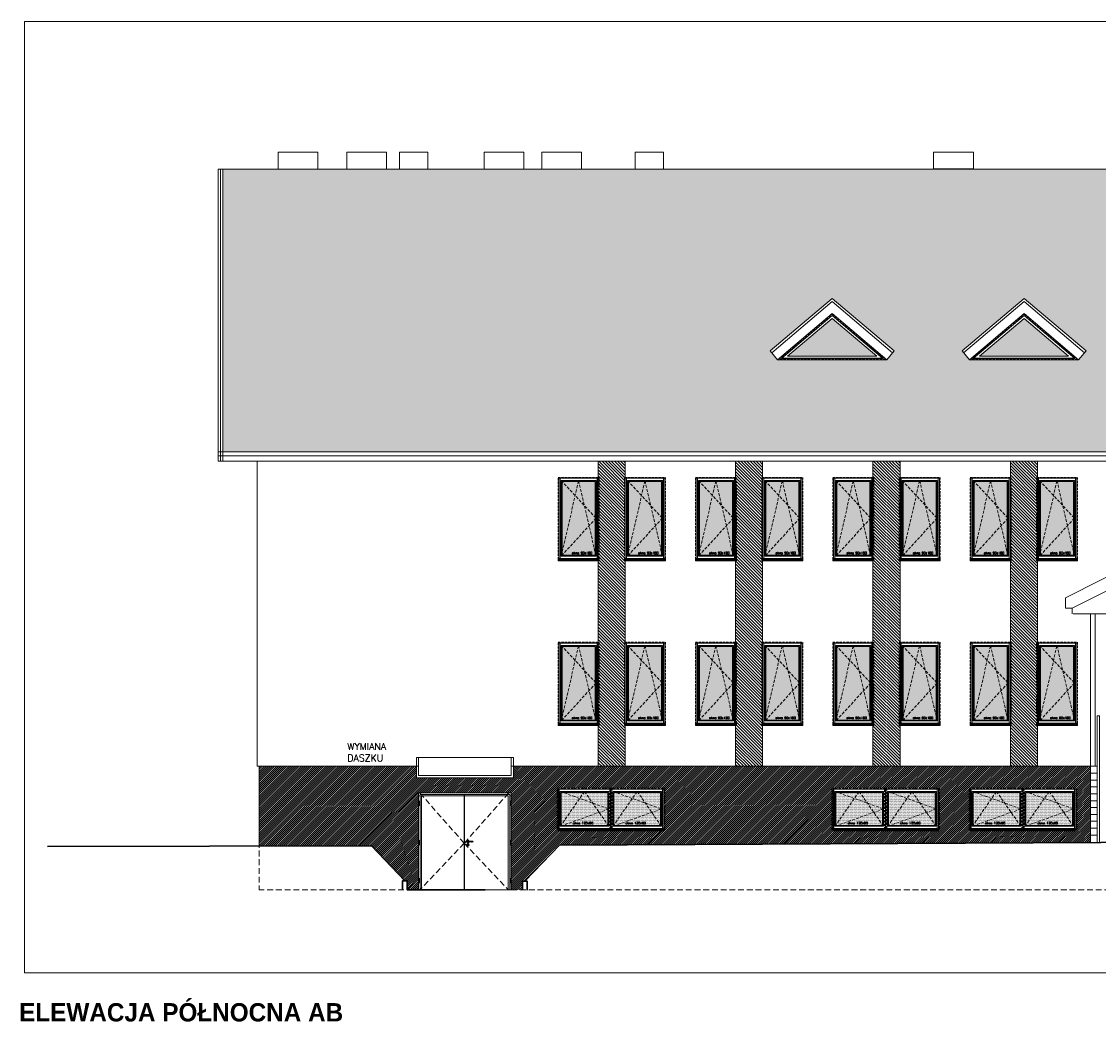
# Model space of a CAD drawing. Header units: millimetres. Extents: x 28291 to 177760, y -399809 to -170937.
# Tile 30 of 256: x 75342 to 77694, y -241943 to -239753. Entities that reach past the tile are written whole.
import ezdxf

# ---------------------------------------------------------------- set-up
doc = ezdxf.new("R2010")
doc.units = ezdxf.units.MM
for name, pattern in [('CACHE', [9.525, 6.35, -3.175]), ('CARKOVANA', [7.5, 5, -2.5]), ('CENTER', [0.6, 0.375, -0.075, 0.075, -0.075]), ('DASHED', [19.05, 12.7, -6.35]), ('HIDDEN', [9.525, 6.35, -3.175])]:
    doc.linetypes.add(name, pattern=pattern)
doc.layers.get('0').update_dxf_attribs({"lineweight": 0})
for name, color, linetype, lineweight in [('! opisy okien elewacja', 7, 'Continuous', 0), ('!! 0_ Istn-sciany', 3, 'Continuous', 30), ('!! 0_ Opis', 8, 'Continuous', 13), ('!! 0_ WIDOK ELEWACJA', 4, 'Continuous', 0), ('!! 0_Istn-cienka', 4, 'Continuous', 9), ('!! 0_Istn-drzwi', 1, 'Continuous', 13), ('!! 1_Hatch dach', 252, 'Continuous', 5), ('!! 2_NOWE OKNA WIDOk - remont', 140, 'Continuous', 5), ('!! 2_posadzki winyle 2', 43, 'Continuous', 9), ('!! 2_TYNK OBRYS', 252, 'Continuous', 13)]:
    doc.layers.add(name, color=color, linetype=linetype, lineweight=lineweight)
for name, color, linetype, lineweight, true_color in [('!! 0_ Istn-okna - wymienione', 9, 'Continuous', 13, 0x808080), ('!! 1_ELEWACJA KOLOR', 7, 'Continuous', 13, 0x6888bb), ('!! 2_ELEWACJA COKÓŁ', 9, 'Continuous', 13, 0x808080)]:
    doc.layers.add(name, color=color, linetype=linetype, lineweight=lineweight, true_color=true_color)
doc.styles.add('STYLE10', font='arialbd.ttf')
doc.styles.add('TXT', font='simplex.shx')

# ---------------------------------------------------------------- blocks, each defined once
blk = doc.blocks.new('okno 90x180')
at = {"layer": '!! 1_Hatch dach', "true_color": 0x575757}
h = blk.add_hatch(dxfattribs=at)
h.set_pattern_fill('DOTS', color=251)
h.set_pattern_definition([(0, (-9632.3096, -11392.1331), (0.79375, 1.5875), [0, -1.5875])])
h.paths.add_polyline_path([(9, -10), (81, -10), (81, -171), (9, -171)])
at = {"layer": '!! 2_posadzki winyle 2'}
h = blk.add_hatch(dxfattribs=at)
h.set_pattern_fill('ANSI31', color=252, scale=0.2)
h.paths.add_polyline_path([(0, -178), (90, -178), (90, -183), (0, -183)])
at = {"layer": '!! 0_ Istn-okna - wymienione', "linetype": 'CARKOVANA', "lineweight": 5}
blk.add_lwpolyline([(0, -1), (90, -1), (90, -180), (0, -180)], close=True, dxfattribs=at)
at = {"layer": '!! 0_ Istn-okna - wymienione'}
for points in [[(2, -3), (88, -3), (88, -178), (2, -178)], [(7, -8), (83, -8), (83, -173), (7, -173)], [(9, -10), (81, -10), (81, -171), (9, -171)], [(0, -178), (90, -178), (90, -183), (0, -183)]]:
    blk.add_lwpolyline(points, close=True, dxfattribs=at)
at = {"layer": '!! 1_Hatch dach', "color": 251, "linetype": 'CACHE', "true_color": 0x575757}
for points in [[(7, -173), (45, -8), (83, -173)], [(7, -8), (83, -90), (7, -173)]]:
    blk.add_lwpolyline(points, dxfattribs=at)
at = {"insert": (30.1, -163.6), "char_height": 5, "attachment_point": 1, "style": 'TXT'}
blk.add_mtext_dynamic_manual_height_columns('okno 90x180', width=52.63, gutter_width=75, heights=[0], dxfattribs=at)
blk = doc.blocks.new('okno 115x115')
at = {"layer": '!! 1_Hatch dach', "true_color": 0x575757}
h = blk.add_hatch(dxfattribs=at)
h.set_pattern_fill('DOTS', color=251, angle=360)
h.set_pattern_definition([(360, (-21873.4686, 1906.5186), (0.79375, 1.5875), [0, -1.5875])])
h.paths.add_polyline_path([(-12259.7, 13266.7), (-12157.7, 13266.7), (-12157.7, 13194.7), (-12259.7, 13194.7)])
h = blk.add_hatch(dxfattribs=at)
h.set_pattern_fill('ANSI31', color=251, scale=0.2, angle=360)
h.paths.add_polyline_path([(-12264.2, 13187.7), (-12153.2, 13187.7), (-12153.2, 13182.7), (-12264.2, 13182.7)])
at = {"layer": '!! 0_ Istn-okna - wymienione', "linetype": 'CARKOVANA', "lineweight": 5}
blk.add_lwpolyline([(-12268.7, 13275.7), (-12148.7, 13275.7), (-12148.7, 13185.7), (-12268.7, 13185.7)], close=True, dxfattribs=at)
at = {"layer": '!! 0_ Istn-okna - wymienione'}
for points in [[(-12266.7, 13273.7), (-12150.7, 13273.7), (-12150.7, 13187.7), (-12266.7, 13187.7)], [(-12261.7, 13268.7), (-12155.7, 13268.7), (-12155.7, 13192.7), (-12261.7, 13192.7)], [(-12259.7, 13266.7), (-12157.7, 13266.7), (-12157.7, 13194.7), (-12259.7, 13194.7)], [(-12266.7, 13187.7), (-12150.7, 13187.7), (-12150.7, 13182.7), (-12266.7, 13182.7)]]:
    blk.add_lwpolyline(points, close=True, dxfattribs=at)
at = {"layer": '!! 1_Hatch dach', "color": 251, "linetype": 'CACHE', "true_color": 0x575757}
for points in [[(-12261.7, 13192.7), (-12208.7, 13268.7), (-12155.7, 13192.7)], [(-12261.7, 13268.7), (-12155.7, 13230.7), (-12261.7, 13192.7)]]:
    blk.add_lwpolyline(points, dxfattribs=at)
at = {"insert": (-12234.1, 13202.1), "char_height": 5, "attachment_point": 1, "style": 'TXT'}
blk.add_mtext_dynamic_manual_height_columns('okno 120x90', width=52.63, gutter_width=75, heights=[0], dxfattribs=at)
blk = doc.blocks.new('OKNO TRÓJKĄTNE')
at = {"layer": '!! 1_Hatch dach', "true_color": 0x575757}
h = blk.add_hatch(dxfattribs=at)
h.set_pattern_fill('DOTS', color=251, angle=360)
h.set_pattern_definition([(0, (0, -1172.6692), (0.79375, 1.5875), [0, -1.5875])])
h.paths.add_polyline_path([(80252.6, -237418.3), (80349.9, -237336), (80447.2, -237418.3)])
at = {"layer": '!! 0_ Istn-okna - wymienione', "linetype": 'CARKOVANA', "lineweight": 5}
blk.add_lwpolyline([(80233.5, -237425.3), (80349.9, -237326.9), (80466.3, -237425.3)], close=True, dxfattribs=at)
at = {"layer": '!! 0_ Istn-okna - wymienione'}
for points in [[(80238.9, -237423.3), (80349.9, -237329.5), (80460.9, -237423.3)], [(80252.6, -237418.3), (80349.9, -237336), (80447.2, -237418.3)]]:
    blk.add_lwpolyline(points, close=True, dxfattribs=at)

msp = doc.modelspace()

# ---------------------------------------------------------------- hatches: boundary and pattern name
at = {"layer": '!! 1_ELEWACJA KOLOR', "true_color": 0x315442}
h = msp.add_hatch(dxfattribs=at)
h.set_pattern_fill('ANSI31', color=129, scale=1.5, angle=-90)
h.paths.add_polyline_path([(76660.75991, -241379.35053), (76660.75991, -240712.9393), (76601.75991, -240712.9393), (76601.75991, -241379.35053)])
h = msp.add_hatch(dxfattribs=at)
h.set_pattern_fill('ANSI31', color=129, scale=1.5, angle=-90)
h.paths.add_polyline_path([(76960.75991, -241379.35053), (76960.75991, -240712.9393), (76901.75991, -240712.9393), (76901.75991, -241379.35053)])
h = msp.add_hatch(dxfattribs=at)
h.set_pattern_fill('ANSI31', color=129, scale=1.5, angle=-90)
h.paths.add_polyline_path([(77260.75991, -241379.35053), (77260.75991, -240712.9393), (77201.75991, -240712.9393), (77201.75991, -241379.35053)])
h = msp.add_hatch(dxfattribs=at)
h.set_pattern_fill('ANSI31', color=129, scale=1.5, angle=-90)
h.paths.add_polyline_path([(77560.75991, -241379.35053), (77560.75991, -240712.9393), (77501.75991, -240712.9393), (77501.75991, -241379.35053)])
at = {"layer": '!! 1_Hatch dach', "true_color": 0x990000}
h = msp.add_hatch(dxfattribs=at)
h.set_pattern_fill('AR-B88', color=14, scale=0.1, angle=180)
h.paths.add_polyline_path([(79303.25991, -240678.10128), (79303.25991, -240692.3069), (82067.25991, -240692.3069), (82067.25991, -240075.35053), (75781.25991, -240075.35053), (75781.25991, -240692.3069), (77951.25991, -240692.3069), (77951.25991, -240956.71813), (78244.25991, -240956.71813), (78244.25991, -240712.9393), (78174.25991, -240712.9393), (78174.25991, -240700.9507), (78159.25991, -240700.9507), (78159.25991, -240678.10128), (78731.25991, -240174.74128)])
h.paths.add_polyline_path([(79511.5687, -240357.88689), (79646.87991, -240472.3322), (79630.73536, -240491.42025), (79392.40203, -240491.42025), (79376.25749, -240472.3322)], flags=16)
h.paths.add_polyline_path([(79511.5687, -240390.62989), (79630.73536, -240491.42025), (79392.40203, -240491.42025)], flags=0)
h.paths.add_polyline_path([(79511.5687, -240394.55905), (79622.54287, -240488.42025), (79400.59453, -240488.42025)], flags=0)
h.paths.add_polyline_path([(79795.42415, -240472.3322), (79930.73536, -240357.88689), (80066.04658, -240472.3322), (80049.90203, -240491.42025), (79811.5687, -240491.42025)], flags=16)
h.paths.add_polyline_path([(79811.5687, -240491.42025), (79930.73536, -240390.62989), (80049.90203, -240491.42025)], flags=0)
h.paths.add_polyline_path([(79819.7612, -240488.42025), (79930.73536, -240394.55905), (80041.70953, -240488.42025)], flags=0)
h.paths.add_polyline_path([(80214.59082, -240472.3322), (80349.90203, -240357.88689), (80485.21324, -240472.3322), (80469.0687, -240491.42025), (80230.73536, -240491.42025)], flags=16)
h.paths.add_polyline_path([(80230.73536, -240491.42025), (80349.90203, -240390.62989), (80469.0687, -240491.42025)], flags=0)
h.paths.add_polyline_path([(80238.92786, -240488.42025), (80349.90203, -240394.55905), (80460.8762, -240488.42025)], flags=0)
h.paths.add_polyline_path([(78086.26233, -240472.3322), (78070.11779, -240491.42025), (77831.78445, -240491.42025), (77815.63991, -240472.3322), (77950.95112, -240357.88689)], flags=16)
h.paths.add_polyline_path([(78070.11779, -240491.42025), (77831.78445, -240491.42025), (77950.95112, -240390.62989)], flags=0)
h.paths.add_polyline_path([(78061.92529, -240488.42025), (77839.97695, -240488.42025), (77950.95112, -240394.55905)], flags=0)
h.paths.add_polyline_path([(80790.64743, -240472.3322), (80925.95864, -240357.88689), (81061.26985, -240472.3322), (81045.1253, -240491.42025), (81035.1253, -240491.42025), (81035.1253, -240630.79109), (80816.79197, -240630.79109), (80816.79197, -240491.42025), (80806.79197, -240491.42025)], flags=16)
h.paths.add_polyline_path([(80840.95864, -240501.79109), (81010.95864, -240501.79109), (81010.95864, -240620.79109), (80840.95864, -240620.79109)], flags=0)
h.paths.add_polyline_path([(80847.95864, -240508.79109), (80923.45864, -240508.79109), (80923.45864, -240613.79109), (80847.95864, -240613.79109)], flags=0)
h.paths.add_polyline_path([(80849.95864, -240510.25065), (80850.69918, -240510.79109), (80884.98959, -240510.79109), (80885.70864, -240508.79109), (80886.42769, -240510.79109), (80921.26817, -240510.79109), (80921.26817, -240607.69839), (80922.73959, -240611.79109), (80850.80561, -240611.79109), (80847.95864, -240613.79109), (80849.95864, -240608.22818)], flags=0)
h.paths.add_polyline_path([(77667.09567, -240472.3322), (77650.95112, -240491.42025), (77412.61779, -240491.42025), (77396.47324, -240472.3322), (77531.78445, -240357.88689)], flags=16)
h.paths.add_polyline_path([(80928.45864, -240508.79109), (81003.95864, -240508.79109), (81003.95864, -240613.79109), (80928.45864, -240613.79109)], flags=0)
h.paths.add_polyline_path([(80930.64911, -240510.79109), (80965.48959, -240510.79109), (80966.20864, -240508.79109), (80966.92769, -240510.79109), (81001.21809, -240510.79109), (81001.95864, -240510.25065), (81001.95864, -240608.22818), (81003.95864, -240613.79109), (81001.11167, -240611.79109), (80929.17769, -240611.79109), (80930.64911, -240607.69839)], flags=0)
h.paths.add_polyline_path([(77650.95112, -240491.42025), (77412.61779, -240491.42025), (77531.78445, -240390.62989)], flags=0)
h.paths.add_polyline_path([(77642.75862, -240488.42025), (77420.81029, -240488.42025), (77531.78445, -240394.55905)], flags=0)
h.paths.add_polyline_path([(81090.64743, -240472.3322), (81225.95864, -240357.88689), (81361.26985, -240472.3322), (81345.1253, -240491.42025), (81335.1253, -240491.42025), (81335.1253, -240630.79109), (81116.79197, -240630.79109), (81116.79197, -240491.42025), (81106.79197, -240491.42025)], flags=16)
h.paths.add_polyline_path([(81140.95864, -240501.79109), (81310.95864, -240501.79109), (81310.95864, -240620.79109), (81140.95864, -240620.79109)], flags=0)
h.paths.add_polyline_path([(81147.95864, -240508.79109), (81223.45864, -240508.79109), (81223.45864, -240613.79109), (81147.95864, -240613.79109)], flags=0)
h.paths.add_polyline_path([(81149.95864, -240510.25065), (81150.69918, -240510.79109), (81184.98959, -240510.79109), (81185.70864, -240508.79109), (81186.42769, -240510.79109), (81221.26817, -240510.79109), (81221.26817, -240607.69839), (81222.73959, -240611.79109), (81150.80561, -240611.79109), (81147.95864, -240613.79109), (81149.95864, -240608.22818)], flags=0)
h.paths.add_polyline_path([(81228.45864, -240508.79109), (81303.95864, -240508.79109), (81303.95864, -240613.79109), (81228.45864, -240613.79109)], flags=0)
h.paths.add_polyline_path([(81230.64911, -240510.79109), (81265.48959, -240510.79109), (81266.20864, -240508.79109), (81266.92769, -240510.79109), (81301.21809, -240510.79109), (81301.95864, -240510.25065), (81301.95864, -240608.22818), (81303.95864, -240613.79109), (81301.11167, -240611.79109), (81229.17769, -240611.79109), (81230.64911, -240607.69839)], flags=0)
h.paths.add_polyline_path([(77247.929, -240472.3322), (77231.78445, -240491.42025), (76993.45112, -240491.42025), (76977.30658, -240472.3322), (77112.61779, -240357.88689)], flags=16)
h.paths.add_polyline_path([(77231.78445, -240491.42025), (76993.45112, -240491.42025), (77112.61779, -240390.62989)], flags=0)
h.paths.add_polyline_path([(77223.59196, -240488.42025), (77001.64362, -240488.42025), (77112.61779, -240394.55905)], flags=0)
h.paths.add_polyline_path([(81390.64743, -240472.3322), (81525.95864, -240357.88689), (81661.26985, -240472.3322), (81645.1253, -240491.42025), (81635.1253, -240491.42025), (81635.1253, -240630.79109), (81416.79197, -240630.79109), (81416.79197, -240491.42025), (81406.79197, -240491.42025)], flags=16)
h.paths.add_polyline_path([(81440.95864, -240501.79109), (81610.95864, -240501.79109), (81610.95864, -240620.79109), (81440.95864, -240620.79109)], flags=0)
h.paths.add_polyline_path([(81447.95864, -240508.79109), (81523.45864, -240508.79109), (81523.45864, -240613.79109), (81447.95864, -240613.79109)], flags=0)
h.paths.add_polyline_path([(81449.95864, -240510.25065), (81450.69918, -240510.79109), (81484.98959, -240510.79109), (81485.70864, -240508.79109), (81486.42769, -240510.79109), (81521.26817, -240510.79109), (81521.26817, -240607.69839), (81522.73959, -240611.79109), (81450.80561, -240611.79109), (81447.95864, -240613.79109), (81449.95864, -240608.22818)], flags=0)
h.paths.add_polyline_path([(81528.45864, -240508.79109), (81603.95864, -240508.79109), (81603.95864, -240613.79109), (81528.45864, -240613.79109)], flags=0)
h.paths.add_polyline_path([(81530.64911, -240510.79109), (81565.48959, -240510.79109), (81566.20864, -240508.79109), (81566.92769, -240510.79109), (81601.21809, -240510.79109), (81601.95864, -240510.25065), (81601.95864, -240608.22818), (81603.95864, -240613.79109), (81601.11167, -240611.79109), (81529.17769, -240611.79109), (81530.64911, -240607.69839)], flags=0)
h.paths.add_polyline_path([(81699.9487, -240472.3322), (81835.25991, -240357.88689), (81970.57112, -240472.3322), (81954.42658, -240491.42025), (81944.42658, -240491.42025), (81944.42658, -240630.79109), (81726.09324, -240630.79109), (81726.09324, -240491.42025), (81716.09324, -240491.42025)], flags=16)
h.paths.add_polyline_path([(81750.25991, -240501.79109), (81920.25991, -240501.79109), (81920.25991, -240620.79109), (81750.25991, -240620.79109)], flags=0)
h.paths.add_polyline_path([(81757.25991, -240508.79109), (81832.75991, -240508.79109), (81832.75991, -240613.79109), (81757.25991, -240613.79109)], flags=0)
h.paths.add_polyline_path([(81759.25991, -240510.25065), (81760.00045, -240510.79109), (81794.29086, -240510.79109), (81795.00991, -240508.79109), (81795.72896, -240510.79109), (81830.56944, -240510.79109), (81830.56944, -240607.69839), (81832.04086, -240611.79109), (81760.10688, -240611.79109), (81757.25991, -240613.79109), (81759.25991, -240608.22818)], flags=0)
h.paths.add_polyline_path([(81837.75991, -240508.79109), (81913.25991, -240508.79109), (81913.25991, -240613.79109), (81837.75991, -240613.79109)], flags=0)
h.paths.add_polyline_path([(81839.95038, -240510.79109), (81874.79086, -240510.79109), (81875.50991, -240508.79109), (81876.22896, -240510.79109), (81910.51937, -240510.79109), (81911.25991, -240510.25065), (81911.25991, -240608.22818), (81913.25991, -240613.79109), (81910.41294, -240611.79109), (81838.47896, -240611.79109), (81839.95038, -240607.69839)], flags=0)
h.paths.add_polyline_path([(81829.08766, -240610.63146), (81881.11147, -240610.63146), (81881.11147, -240603.13146), (81829.08766, -240603.13146)], flags=8)
h.paths.add_polyline_path([(81519.78639, -240610.63146), (81571.8102, -240610.63146), (81571.8102, -240603.13146), (81519.78639, -240603.13146)], flags=8)
h.paths.add_polyline_path([(81219.78639, -240610.63146), (81271.8102, -240610.63146), (81271.8102, -240603.13146), (81219.78639, -240603.13146)], flags=8)
h.paths.add_polyline_path([(80919.78639, -240610.63146), (80971.8102, -240610.63146), (80971.8102, -240603.13146), (80919.78639, -240603.13146)], flags=8)
at = {"layer": '!! 2_ELEWACJA COKÓŁ', "true_color": 0x2b2b2c}
h = msp.add_hatch(dxfattribs=at)
h.set_pattern_fill('ANSI31', color=250, angle=180)
h.set_pattern_definition([(225, (130878.9713, -432804.3552), (2.24506403, -2.24506403), [])])
h.paths.add_polyline_path([(76411.2647, -241649.35053), (76414.72686, -241649.35053), (76436.2647, -241649.35053), (76436.2647, -241629.85053), (76441.2647, -241629.85053), (76516.8108, -241551.37606), (77676.75331, -241545.73432), (77676.75331, -241379.35053), (76416.25991, -241379.35053), (76416.25991, -241404.35053), (76204.25991, -241404.35053), (76204.25991, -241379.35053), (75861.25991, -241379.35053), (75861.25991, -241544.35053), (75861.25991, -241553.73584), (76106.04468, -241553.29728), (76179.25991, -241629.35053), (76184.25991, -241629.35053), (76184.25991, -241649.35053), (76209.25991, -241649.35053), (76209.25991, -241437.35053), (76404.26307, -241437.35053), (76411.2647, -241437.35053)])
h.paths.add_polyline_path([(76744.25991, -241517.35053), (76742.25991, -241517.35053), (76742.25991, -241519.35053), (76516.25991, -241519.35053), (76516.25991, -241517.35053), (76514.25991, -241517.35053), (76514.25991, -241427.35053), (76629.25991, -241427.35053), (76744.25991, -241427.35053)], flags=16)
h.paths.add_polyline_path([(76742.25991, -241515.35053), (76631.25991, -241515.35053), (76631.25991, -241429.35053), (76742.25991, -241429.35053)], flags=0)
h.paths.add_polyline_path([(77114.25991, -241427.35053), (77229.25991, -241427.35053), (77344.25991, -241427.35053), (77344.25991, -241517.35053), (77342.25991, -241517.35053), (77342.25991, -241519.35053), (77116.25991, -241519.35053), (77116.25991, -241517.35053), (77114.25991, -241517.35053)], flags=16)
h.paths.add_polyline_path([(76737.25991, -241510.35053), (76636.25991, -241510.35053), (76636.25991, -241434.35053), (76737.25991, -241434.35053)], flags=0)
h.paths.add_polyline_path([(76737.25991, -241472.35053), (76735.25991, -241473.10301), (76735.25991, -241507.34063), (76735.93096, -241508.35053), (76641.5757, -241508.35053), (76636.25991, -241510.35053), (76638.25991, -241507.34063), (76638.25991, -241435.10301), (76641.5757, -241436.35053), (76685.43096, -241436.35053), (76686.75991, -241434.35053), (76688.08886, -241436.35053), (76735.25991, -241436.35053), (76735.25991, -241471.59806)], flags=0)
h.paths.add_polyline_path([(77116.25991, -241429.35053), (77227.25991, -241429.35053), (77227.25991, -241515.35053), (77116.25991, -241515.35053)], flags=0)
h.paths.add_polyline_path([(77121.25991, -241434.35053), (77222.25991, -241434.35053), (77222.25991, -241510.35053), (77121.25991, -241510.35053)], flags=0)
h.paths.add_polyline_path([(77123.25991, -241435.10301), (77126.5757, -241436.35053), (77170.43096, -241436.35053), (77171.75991, -241434.35053), (77173.08886, -241436.35053), (77220.25991, -241436.35053), (77220.25991, -241471.59806), (77222.25991, -241472.35053), (77220.25991, -241473.10301), (77220.25991, -241507.34063), (77220.93096, -241508.35053), (77126.5757, -241508.35053), (77121.25991, -241510.35053), (77123.25991, -241507.34063)], flags=0)
h.paths.add_polyline_path([(76627.25991, -241515.35053), (76516.25991, -241515.35053), (76516.25991, -241429.35053), (76627.25991, -241429.35053)], flags=0)
h.paths.add_polyline_path([(76622.25991, -241510.35053), (76521.25991, -241510.35053), (76521.25991, -241434.35053), (76622.25991, -241434.35053)], flags=0)
h.paths.add_polyline_path([(76622.25991, -241472.35053), (76620.25991, -241473.10301), (76620.25991, -241507.34063), (76620.93096, -241508.35053), (76526.5757, -241508.35053), (76521.25991, -241510.35053), (76523.25991, -241507.34063), (76523.25991, -241435.10301), (76526.5757, -241436.35053), (76570.43096, -241436.35053), (76571.75991, -241434.35053), (76573.08886, -241436.35053), (76620.25991, -241436.35053), (76620.25991, -241471.59806)], flags=0)
h.paths.add_polyline_path([(77231.25991, -241429.35053), (77342.25991, -241429.35053), (77342.25991, -241515.35053), (77231.25991, -241515.35053)], flags=0)
h.paths.add_polyline_path([(77236.25991, -241434.35053), (77337.25991, -241434.35053), (77337.25991, -241510.35053), (77236.25991, -241510.35053)], flags=0)
h.paths.add_polyline_path([(77238.25991, -241435.10301), (77241.5757, -241436.35053), (77285.43096, -241436.35053), (77286.75991, -241434.35053), (77288.08886, -241436.35053), (77335.25991, -241436.35053), (77335.25991, -241471.59806), (77337.25991, -241472.35053), (77335.25991, -241473.10301), (77335.25991, -241507.34063), (77335.93096, -241508.35053), (77241.5757, -241508.35053), (77236.25991, -241510.35053), (77238.25991, -241507.34063)], flags=0)
h.paths.add_polyline_path([(77414.25991, -241427.35053), (77529.25991, -241427.35053), (77644.25991, -241427.35053), (77644.25991, -241517.35053), (77642.25991, -241517.35053), (77642.25991, -241519.35053), (77416.25991, -241519.35053), (77416.25991, -241517.35053), (77414.25991, -241517.35053)], flags=16)
h.paths.add_polyline_path([(77416.25991, -241429.35053), (77527.25991, -241429.35053), (77527.25991, -241515.35053), (77416.25991, -241515.35053)], flags=0)
h.paths.add_polyline_path([(77421.25991, -241434.35053), (77522.25991, -241434.35053), (77522.25991, -241510.35053), (77421.25991, -241510.35053)], flags=0)
h.paths.add_polyline_path([(77426.5757, -241436.35053), (77470.43096, -241436.35053), (77471.75991, -241434.35053), (77473.08886, -241436.35053), (77520.25991, -241436.35053), (77520.25991, -241471.59806), (77522.25991, -241472.35053), (77520.25991, -241473.10301), (77520.25991, -241507.34063), (77520.93096, -241508.35053), (77426.5757, -241508.35053), (77421.25991, -241510.35053), (77423.25991, -241507.34063), (77423.25991, -241435.10301)], flags=0)
h.paths.add_polyline_path([(77531.25991, -241429.35053), (77642.25991, -241429.35053), (77642.25991, -241515.35053), (77531.25991, -241515.35053)], flags=0)
h.paths.add_polyline_path([(77536.25991, -241434.35053), (77637.25991, -241434.35053), (77637.25991, -241510.35053), (77536.25991, -241510.35053)], flags=0)
h.paths.add_polyline_path([(77541.5757, -241436.35053), (77585.43096, -241436.35053), (77586.75991, -241434.35053), (77588.08886, -241436.35053), (77635.25991, -241436.35053), (77635.25991, -241471.59806), (77637.25991, -241472.35053), (77635.25991, -241473.10301), (77635.25991, -241507.34063), (77635.93096, -241508.35053), (77541.5757, -241508.35053), (77536.25991, -241510.35053), (77538.25991, -241507.34063), (77538.25991, -241435.10301)], flags=0)
h.paths.add_polyline_path([(77560.08766, -241507.1909), (77609.25433, -241507.1909), (77609.25433, -241499.6909), (77560.08766, -241499.6909)], flags=8)
h.paths.add_polyline_path([(77445.08766, -241507.1909), (77494.25433, -241507.1909), (77494.25433, -241499.6909), (77445.08766, -241499.6909)], flags=8)
h.paths.add_polyline_path([(77260.08766, -241507.1909), (77309.25433, -241507.1909), (77309.25433, -241499.6909), (77260.08766, -241499.6909)], flags=8)
h.paths.add_polyline_path([(77145.08766, -241507.1909), (77194.25433, -241507.1909), (77194.25433, -241499.6909), (77145.08766, -241499.6909)], flags=8)
h.paths.add_polyline_path([(76660.08766, -241507.1909), (76709.25433, -241507.1909), (76709.25433, -241499.6909), (76660.08766, -241499.6909)], flags=8)
h.paths.add_polyline_path([(76545.08766, -241507.1909), (76594.25433, -241507.1909), (76594.25433, -241499.6909), (76545.08766, -241499.6909)], flags=8)

# ---------------------------------------------------------------- linework, layer by layer
at = {"layer": '! opisy okien elewacja'}
for points in [[(82687.95751, -241830.32956), (75348.20682, -241830.32956), (75348.20682, -239752.90582), (82687.95751, -239752.90582)], [(82067.25991, -240075.35053), (75781.25991, -240075.35053), (75781.25991, -240692.3069), (77951.25991, -240692.3069), (77951.25991, -240956.71813), (78244.25991, -240956.71813), (78244.25991, -240712.9393), (78174.25991, -240712.9393), (78174.25991, -240700.9507), (78159.25991, -240700.9507), (78159.25991, -240678.10128), (78731.25991, -240174.74128), (79303.25991, -240678.10128), (79303.25991, -240692.3069), (82067.25991, -240692.3069)]]:
    msp.add_lwpolyline(points, close=True, dxfattribs=at)
for points in [[(76993.45112, -240491.42025), (77231.78445, -240491.42025)], [(77412.61779, -240491.42025), (77650.95112, -240491.42025)]]:
    msp.add_lwpolyline(points, dxfattribs=at)
at = {"layer": '!! 0_ Istn-sciany'}
for points in [[(81987.25991, -241524.76882), (76516.8108, -241551.37606)], [(76106.04468, -241553.29728), (75398.71182, -241554.56454)], [(76179.25991, -241629.35053), (76106.00163, -241553.25257)], [(76441.2647, -241629.85053), (76516.8108, -241551.37606)], [(76184.25991, -241649.35053), (76184.25991, -241629.35053), (76174.25991, -241629.35053), (76174.25991, -241649.35053)], [(76436.2647, -241649.85053), (76436.2647, -241629.85053), (76446.2647, -241629.85053), (76446.2647, -241649.85053)], [(76184.25991, -241649.35053), (76354.25991, -241649.35053)]]:
    msp.add_lwpolyline(points, dxfattribs=at)
at = {"layer": '!! 0_ WIDOK ELEWACJA'}
for p, q in [((77112.61779, -240357.88689), (76977.30658, -240472.3322)), ((77247.929, -240472.3322), (77112.61779, -240357.88689)), ((77531.78445, -240357.88689), (77396.47324, -240472.3322)), ((77667.09567, -240472.3322), (77531.78445, -240357.88689)), ((77112.61779, -240364.43549), (76980.53549, -240476.14981)), ((77244.70009, -240476.14981), (77112.61779, -240364.43549)), ((77531.78445, -240364.43549), (77399.70215, -240476.14981)), ((77663.86676, -240476.14981), (77531.78445, -240364.43549)), ((77112.61779, -240390.62989), (76993.45112, -240491.42025)), ((77231.78445, -240491.42025), (77112.61779, -240390.62989)), ((77531.78445, -240390.62989), (77412.61779, -240491.42025)), ((77650.95112, -240491.42025), (77531.78445, -240390.62989))]:
    msp.add_line(p, q, dxfattribs=at)
for points in [[(75902.25991, -240038.35053), (75989.25991, -240038.35053), (75989.25991, -240075.35053), (75902.25991, -240075.35053)], [(76052.25991, -240038.35053), (76139.25991, -240038.35053), (76139.25991, -240075.35053), (76052.25991, -240075.35053)], [(76167.25991, -240038.35053), (76229.25991, -240038.35053), (76229.25991, -240075.35053), (76167.25991, -240075.35053)], [(76352.25991, -240038.35053), (76439.25991, -240038.35053), (76439.25991, -240075.35053), (76352.25991, -240075.35053)], [(76478.25991, -240038.35053), (76565.25991, -240038.35053), (76565.25991, -240075.35053), (76478.25991, -240075.35053)], [(76682.25991, -240038.35053), (76744.25991, -240038.35053), (76744.25991, -240075.35053), (76682.25991, -240075.35053)], [(77334.25991, -240037.85053), (77421.25991, -240037.85053), (77421.25991, -240074.85053), (77334.25991, -240074.85053)], [(77112.61779, -240390.62989), (76993.45112, -240491.42025), (77231.78445, -240491.42025)], [(77112.61779, -240394.55905), (77001.64362, -240488.42025), (77223.59196, -240488.42025)], [(77531.78445, -240390.62989), (77412.61779, -240491.42025), (77650.95112, -240491.42025)], [(77531.78445, -240394.55905), (77420.81029, -240488.42025), (77642.75862, -240488.42025)], [(76599.25991, -240749.35053), (76599.25991, -240929.35053), (76518.25991, -240929.35053), (76518.25991, -240749.35053)], [(76744.25991, -240749.35053), (76744.25991, -240929.35053), (76663.25991, -240929.35053), (76663.25991, -240749.35053)], [(76899.25991, -240749.35053), (76899.25991, -240929.35053), (76818.25991, -240929.35053), (76818.25991, -240749.35053)], [(77044.25991, -240749.35053), (77044.25991, -240929.35053), (76963.25991, -240929.35053), (76963.25991, -240749.35053)], [(77199.25991, -240749.35053), (77199.25991, -240929.35053), (77118.25991, -240929.35053), (77118.25991, -240749.35053)], [(77344.25991, -240749.35053), (77344.25991, -240929.35053), (77263.25991, -240929.35053), (77263.25991, -240749.35053)], [(77499.25991, -240749.35053), (77499.25991, -240929.35053), (77418.25991, -240929.35053), (77418.25991, -240749.35053)], [(77644.25991, -240749.35053), (77644.25991, -240929.35053), (77563.25991, -240929.35053), (77563.25991, -240749.35053)], [(76599.25991, -241109.35053), (76599.25991, -241289.35053), (76518.25991, -241289.35053), (76518.25991, -241109.35053)], [(76744.25991, -241109.35053), (76744.25991, -241289.35053), (76663.25991, -241289.35053), (76663.25991, -241109.35053)], [(76899.25991, -241109.35053), (76899.25991, -241289.35053), (76818.25991, -241289.35053), (76818.25991, -241109.35053)], [(77044.25991, -241109.35053), (77044.25991, -241289.35053), (76963.25991, -241289.35053), (76963.25991, -241109.35053)], [(77199.25991, -241109.35053), (77199.25991, -241289.35053), (77118.25991, -241289.35053), (77118.25991, -241109.35053)], [(77344.25991, -241109.35053), (77344.25991, -241289.35053), (77263.25991, -241289.35053), (77263.25991, -241109.35053)], [(77499.25991, -241109.35053), (77499.25991, -241289.35053), (77418.25991, -241289.35053), (77418.25991, -241109.35053)], [(77644.25991, -241109.35053), (77644.25991, -241289.35053), (77563.25991, -241289.35053), (77563.25991, -241109.35053)], [(76742.25991, -241519.35053), (76742.25991, -241429.35053), (76516.25991, -241429.35053), (76516.25991, -241519.35053)], [(77342.25991, -241519.35053), (77342.25991, -241429.35053), (77116.25991, -241429.35053), (77116.25991, -241519.35053)], [(77642.25991, -241519.35053), (77642.25991, -241429.35053), (77416.25991, -241429.35053), (77416.25991, -241519.35053)]]:
    msp.add_lwpolyline(points, close=True, dxfattribs=at)
for points in [[(75771.25991, -240075.35053), (75771.25991, -240712.9393)], [(82077.25991, -240075.35053), (75771.25991, -240075.35053)], [(75776.25991, -240075.35053), (75776.25991, -240712.9393)], [(75781.25991, -240075.35053), (75781.25991, -240712.9393)], [(77951.25991, -240692.3069), (75771.25991, -240692.3069)], [(77951.25991, -240700.9507), (75771.25991, -240700.9507)], [(77916.67125, -240712.9393), (75771.25991, -240712.9393)], [(75856.25991, -240712.9393), (75856.25991, -241379.35053)], [(77941.25991, -240850.48874), (77622.16466, -241011.3069)], [(77941.25991, -240880.89789), (77637.16466, -241034.15632)], [(77622.16466, -241011.3069), (77622.16466, -241034.15632), (77637.16466, -241034.15632)], [(77637.16466, -241034.15632), (77637.16466, -241046.14492)], [(77956.25991, -241046.14492), (77638.97313, -241046.14492)], [(77676.75331, -241379.35053), (77676.75331, -241046.14492)], [(77686.75331, -241379.35053), (77686.75331, -241046.14492)], [(76209.25991, -241379.35053), (75856.25991, -241379.35053)], [(75856.25991, -241379.35053), (75861.25991, -241379.35053)], [(75861.25991, -241379.35053), (75861.25991, -241544.35053)], [(77691.75331, -241379.35053), (76411.25991, -241379.35053)], [(77676.75331, -241379.35053), (77676.75331, -241545.73432)]]:
    msp.add_lwpolyline(points, dxfattribs=at)
at = {"layer": '!! 0_Istn-cienka'}
for points in [[(77691.75331, -241545.66136), (77691.75331, -241269.35053), (77696.75331, -241269.35053), (77696.75331, -241545.63704)], [(77691.75331, -241379.35053), (77676.75331, -241379.35053)], [(77691.75331, -241394.35053), (77676.75331, -241394.35053)], [(77691.75331, -241409.35053), (77676.75331, -241409.35053)], [(77691.75331, -241424.35053), (77676.75331, -241424.35053)], [(77691.75331, -241439.35053), (77676.75331, -241439.35053)], [(77691.75331, -241454.35053), (77676.75331, -241454.35053)], [(77691.75331, -241469.35053), (77676.75331, -241469.35053)], [(77691.75331, -241484.35053), (77676.75331, -241484.35053)], [(77691.75331, -241499.35053), (77676.75331, -241499.35053)], [(77691.75331, -241514.35053), (77676.75331, -241514.35053)], [(77691.75331, -241529.35053), (77676.75331, -241529.35053)]]:
    msp.add_lwpolyline(points, dxfattribs=at)
for points in [[(76204.25991, -241404.35053), (76416.25991, -241404.35053), (76416.25991, -241360.26952), (76204.25991, -241360.26952)], [(76209.25991, -241399.35053), (76411.25991, -241399.35053), (76411.25991, -241360.26952), (76209.25991, -241360.26952)]]:
    msp.add_lwpolyline(points, close=True, dxfattribs=at)
at = {"layer": '!! 0_Istn-cienka', "linetype": 'HIDDEN', "ltscale": 2}
for points in [[(75861.25991, -241544.35053), (75861.25991, -241649.35053)], [(81987.25991, -241649.35053), (75861.25991, -241649.35053)]]:
    msp.add_lwpolyline(points, dxfattribs=at)
at = {"layer": '!! 0_Istn-drzwi'}
for points in [[(76993.45112, -240491.42025), (76977.30658, -240472.3322)], [(77231.78445, -240491.42025), (77247.929, -240472.3322)], [(77412.61779, -240491.42025), (77396.47324, -240472.3322)], [(77650.95112, -240491.42025), (77667.09567, -240472.3322)]]:
    msp.add_lwpolyline(points, dxfattribs=at)
at = {"layer": '!! 2_TYNK OBRYS'}
for points in [[(76660.75991, -241379.35053), (76660.75991, -240712.9393), (76601.75991, -240712.9393), (76601.75991, -241379.35053)], [(76960.75991, -241379.35053), (76960.75991, -240712.9393), (76901.75991, -240712.9393), (76901.75991, -241379.35053)], [(77260.75991, -241379.35053), (77260.75991, -240712.9393), (77201.75991, -240712.9393), (77201.75991, -241379.35053)], [(77560.75991, -241379.35053), (77560.75991, -240712.9393), (77501.75991, -240712.9393), (77501.75991, -241379.35053)]]:
    msp.add_lwpolyline(points, close=True, dxfattribs=at)
for p, q in [((76209.25991, -241649.35053), (76209.25991, -241437.35053)), ((76411.2647, -241437.35053), (76209.25991, -241437.35053)), ((76404.26307, -241437.35053), (76209.25991, -241437.35053)), ((76212.35991, -241443.95053), (76209.25991, -241443.95053)), ((76308.90991, -241440.55053), (76212.35991, -241440.55053)), ((76212.35991, -241648.85053), (76212.35991, -241440.55053)), ((76308.90991, -241648.85053), (76308.90991, -241440.55053)), ((76309.2147, -241441.75053), (76308.90991, -241441.75053)), ((76408.1647, -241440.55053), (76309.2147, -241440.55053)), ((76309.2147, -241648.85053), (76309.2147, -241440.55053)), ((76408.1647, -241648.85053), (76408.1647, -241440.55053)), ((76411.2647, -241443.95053), (76408.1647, -241443.95053)), ((76411.2647, -241649.35053), (76411.2647, -241437.35053)), ((76210.15991, -241465.00053), (76210.15991, -241455.50053)), ((76210.15991, -241455.50053), (76212.15991, -241455.50053)), ((76210.15991, -241458.00053), (76212.15991, -241458.00053)), ((76210.15991, -241458.10053), (76212.15991, -241458.10053)), ((76210.15991, -241462.40053), (76212.15991, -241462.40053)), ((76210.15991, -241462.50053), (76212.15991, -241462.50053)), ((76210.15991, -241465.00053), (76212.15991, -241465.00053)), ((76212.15991, -241465.00053), (76212.15991, -241455.50053)), ((76408.3647, -241465.00053), (76408.3647, -241455.50053)), ((76410.3647, -241455.50053), (76408.3647, -241455.50053)), ((76410.3647, -241458.00053), (76408.3647, -241458.00053)), ((76410.3647, -241458.10053), (76408.3647, -241458.10053)), ((76410.3647, -241462.40053), (76408.3647, -241462.40053)), ((76410.3647, -241462.50053), (76408.3647, -241462.50053)), ((76410.3647, -241465.00053), (76408.3647, -241465.00053)), ((76410.3647, -241465.00053), (76410.3647, -241455.50053)), ((76210.15991, -241550.95053), (76210.15991, -241541.45053)), ((76210.15991, -241541.45053), (76212.15991, -241541.45053)), ((76210.15991, -241543.95053), (76212.15991, -241543.95053)), ((76210.15991, -241544.05053), (76212.15991, -241544.05053)), ((76210.15991, -241548.35053), (76212.15991, -241548.35053)), ((76210.15991, -241548.45053), (76212.15991, -241548.45053)), ((76210.15991, -241550.95053), (76212.15991, -241550.95053)), ((76212.15991, -241550.95053), (76212.15991, -241541.45053)), ((76408.3647, -241550.95053), (76408.3647, -241541.45053)), ((76410.3647, -241541.45053), (76408.3647, -241541.45053)), ((76410.3647, -241543.95053), (76408.3647, -241543.95053)), ((76410.3647, -241544.05053), (76408.3647, -241544.05053)), ((76410.3647, -241548.35053), (76408.3647, -241548.35053)), ((76410.3647, -241548.45053), (76408.3647, -241548.45053)), ((76410.3647, -241550.95053), (76408.3647, -241550.95053)), ((76410.3647, -241550.95053), (76410.3647, -241541.45053)), ((76210.15991, -241634.10053), (76210.15991, -241624.60053)), ((76210.15991, -241624.60053), (76212.15991, -241624.60053)), ((76210.15991, -241627.10053), (76212.15991, -241627.10053)), ((76210.15991, -241627.20053), (76212.15991, -241627.20053)), ((76210.15991, -241631.50053), (76212.15991, -241631.50053)), ((76210.15991, -241631.60053), (76212.15991, -241631.60053)), ((76210.15991, -241634.10053), (76212.15991, -241634.10053)), ((76212.15991, -241634.10053), (76212.15991, -241624.60053)), ((76408.3647, -241634.10053), (76408.3647, -241624.60053)), ((76410.3647, -241624.60053), (76408.3647, -241624.60053)), ((76410.3647, -241627.10053), (76408.3647, -241627.10053)), ((76410.3647, -241627.20053), (76408.3647, -241627.20053)), ((76410.3647, -241631.50053), (76408.3647, -241631.50053)), ((76410.3647, -241631.60053), (76408.3647, -241631.60053)), ((76410.3647, -241634.10053), (76408.3647, -241634.10053)), ((76410.3647, -241634.10053), (76410.3647, -241624.60053)), ((76414.72686, -241649.35053), (76205.14901, -241649.35053)), ((76308.90991, -241648.85053), (76212.35991, -241648.85053)), ((76213.45991, -241649.35053), (76213.45991, -241648.85053)), ((76214.65512, -241649.35053), (76214.65512, -241648.85053)), ((76215.85991, -241649.35053), (76215.85991, -241648.85053)), ((76408.1647, -241648.85053), (76309.2147, -241648.85053)), ((76404.6647, -241649.35053), (76404.6647, -241648.85053)), ((76405.86949, -241649.35053), (76405.86949, -241648.85053)), ((76407.0647, -241649.35053), (76407.0647, -241648.85053))]:
    msp.add_line(p, q)
at = {"linetype": 'CENTER', "ltscale": 0.5}
for p, q in [((76211.15991, -241455.50053), (76211.15991, -241464.95053)), ((76409.3647, -241455.50053), (76409.3647, -241464.95053)), ((76211.15991, -241541.45053), (76211.15991, -241550.90053)), ((76409.3647, -241541.45053), (76409.3647, -241550.90053)), ((76211.15991, -241624.60053), (76211.15991, -241634.05053)), ((76409.3647, -241624.60053), (76409.3647, -241634.05053))]:
    msp.add_line(p, q, dxfattribs=at)
at = {"ltscale": 0.2}
for p, q in [((76315.7647, -241543.60053), (76315.7647, -241544.10053)), ((76315.7647, -241543.60053), (76315.8949, -241543.60053)), ((76315.7647, -241544.10053), (76315.8949, -241544.10053)), ((76316.3897, -241550.86826), (76316.3897, -241552.11826)), ((76317.4397, -241550.86826), (76317.4397, -241552.11826))]:
    msp.add_line(p, q, dxfattribs=at)
at = {"linetype": 'DASHED'}
for points in [[(76212.09991, -241437.69292), (76308.90991, -241547.52173), (76212.09991, -241649.35053)], [(76405.71991, -241437.69292), (76308.90991, -241547.52173), (76405.71991, -241649.35053)]]:
    msp.add_lwpolyline(points, dxfattribs=at)
for points in [[(76215.85991, -241648.85053), (76215.85991, -241443.95053)], [(76215.85991, -241443.95053), (76404.6647, -241443.95053)], [(76404.6647, -241648.85053), (76404.6647, -241443.95053)]]:
    msp.add_lwpolyline(points)
at = {"ltscale": 0.2}
for centre, radius in [((76316.9147, -241550.96826), 2.8), ((76316.91969, -241550.97272), 1.8)]:
    msp.add_circle(centre, radius, dxfattribs=at)
for centre, radius, start, end in [((76316.9147, -241543.85053), 2.8007, 13.27153457, 346.72846543), ((76316.9147, -241543.85053), 1.25, 42.90378232, 317.09621768), ((76316.9147, -241543.85053), 1.05, 64.69983918, 295.30016082), ((76316.9147, -241550.16826), 0.875, 306.86989765, 233.13010235), ((76316.9147, -241552.11826), 0.525, 180, 270), ((76316.9147, -241552.11826), 0.525, 270, 0), ((76327.3247, -241543.85053), 0.74, 288.92464442, 71.07535558)]:
    msp.add_arc(centre, radius, start, end, dxfattribs=at)
for points in [[(76327.5647, -241543.15053), (76325.0647, -241542.90053), (76318.76906, -241543.15053), (76316.9147, -241542.80053)], [(76327.5647, -241544.55053), (76325.0647, -241544.80053), (76318.76906, -241544.55053), (76316.9147, -241544.90053)]]:
    msp.add_spline(points, degree=3, dxfattribs=at)

# ---------------------------------------------------------------- block references
at = {"layer": '!! 0_ Istn-okna - wymienione'}
for p in [(-3237.28424, -3065.08478), (-2818.11758, -3065.08478)]:
    msp.add_blockref('OKNO TRÓJKĄTNE', p, dxfattribs=at)
at = {"layer": '!! 2_NOWE OKNA WIDOk - remont'}
for name, p in [('okno 90x180', (76513.75991, -240747.35053)), ('okno 90x180', (76658.75991, -240747.35053)), ('okno 90x180', (76813.75991, -240747.35053)), ('okno 90x180', (76958.75991, -240747.35053)), ('okno 90x180', (77113.75991, -240747.35053)), ('okno 90x180', (77258.75991, -240747.35053)), ('okno 90x180', (77413.75991, -240747.35053)), ('okno 90x180', (77558.75991, -240747.35053)), ('okno 90x180', (76513.75991, -241107.35053)), ('okno 90x180', (76658.75991, -241107.35053)), ('okno 90x180', (76813.75991, -241107.35053)), ('okno 90x180', (76958.75991, -241107.35053)), ('okno 90x180', (77113.75991, -241107.35053)), ('okno 90x180', (77258.75991, -241107.35053)), ('okno 90x180', (77413.75991, -241107.35053)), ('okno 90x180', (77558.75991, -241107.35053)), ('okno 115x115', (88780.41892, -254703.00231)), ('okno 115x115', (88895.41892, -254703.00231)), ('okno 115x115', (89380.41892, -254703.00231)), ('okno 115x115', (89495.41892, -254703.00231)), ('okno 115x115', (89680.41892, -254703.00231)), ('okno 115x115', (89795.41892, -254703.00231))]:
    msp.add_blockref(name, p, dxfattribs=at)

# ---------------------------------------------------------------- texts
at = {"layer": '!! 0_ Opis', "style": 'STYLE10', "width": 0.95}
msp.add_text('ELEWACJA PÓŁNOCNA AB', height=40, dxfattribs=at).set_placement((75336.66006, -241936.51262))
at = {"layer": '!! 0_Istn-drzwi', "insert": (76053.53749, -241328.48994), "char_height": 15, "attachment_point": 1, "style": 'TXT'}
msp.add_mtext_dynamic_manual_height_columns('WYMIANA DASZKU', width=81.7831525, gutter_width=75, heights=[0], dxfattribs=at)

doc.saveas('drawing.dxf')
